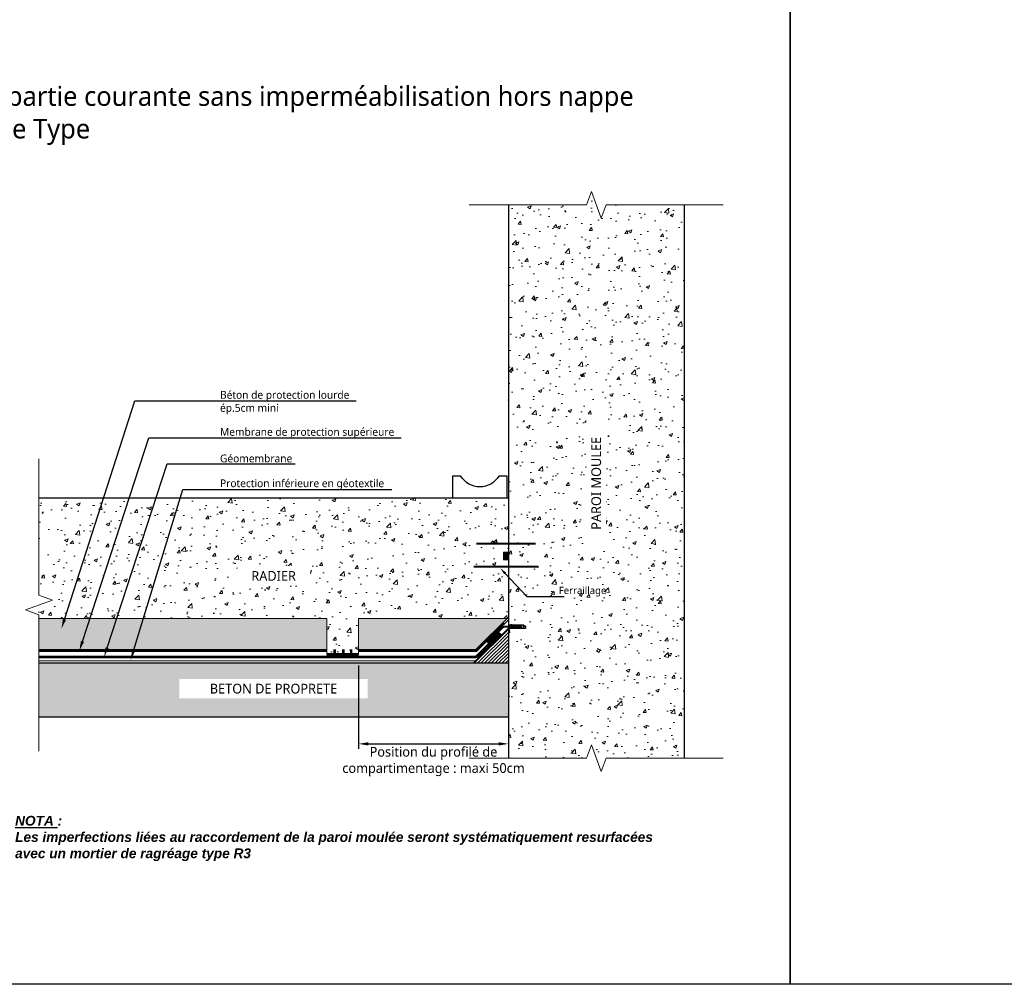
# Model space of a CAD drawing. Header units: millimetres. Extents: x -3314 to 21255525, y -15000 to 1735000.
# Tile 93 of 109: x 29249 to 29501, y 11660 to 11907. Entities that reach past the tile are written whole.
import ezdxf
from ezdxf import colors
from ezdxf.entities.mleader import LeaderData, LeaderLine
from ezdxf.math import Vec2, Vec3

# ---------------------------------------------------------------- set-up
doc = ezdxf.new("R2010")
doc.units = ezdxf.units.MM
for name, pattern in [('CACHE', [0.375, 0.25, -0.125]), ('CACHE2', [0.1875, 0.125, -0.0625]), ('CONTINU', [0]), ('TIRETPT', [1, 0.5, -0.25, 0, -0.25])]:
    doc.linetypes.add(name, pattern=pattern)
for name, color, linetype, lineweight in [('A-ANNO-NOTE', 7, 'Continuous', 25), ('Dessin_AXE', 8, 'Continuous', 5), ('Dessin_HACHURES', 253, 'Continuous', 9), ('Matériel_Joint Hydroexpansif', 140, 'CACHE', 0), ('SYSTEME_DEG_ Geomembrane SYNTHETIQUE', 1, 'Continuous', 9), ('SYSTEME_DEG_Protection inferieure', 3, 'Continuous', 5), ('SYSTEME_DEG_Protection superieure', 5, 'Continuous', 9)]:
    doc.layers.add(name, color=color, linetype=linetype, lineweight=lineweight)
for name, color, linetype in [('Dessin_CONTOURS BETON', 7, 'Continuous'), ('Dessin_COTATIONS', 7, 'Continuous'), ('Dessin_TEXTES', 7, 'CONTINU'), ('Matériel_Profilé de compartimentage', 7, 'Continuous'), ('Matériel_Profilé PM200', 40, 'Continuous')]:
    doc.layers.add(name, color=color, linetype=linetype)
doc.layers.add('GEN-_-FMULT', color=210, linetype='Continuous', plot=False)
doc.layers.add('Le_Hachure Générique', color=18, linetype='Continuous', lineweight=9, true_color=0x000000)
doc.styles.add('Arial', font='segoeui.ttf')
doc.styles.get("Standard").update_dxf_attribs({"font": 'segoeui.ttf'})
doc.styles.add('txt-moyen', font='segoeui.ttf')
doc.linetypes.add('ISOLATION', pattern='A,0.0001,-0.1,[134,ltypeshp.shx,S=0.1,R=0,X=-0.1,Y=0],-0.2,[134,ltypeshp.shx,S=0.1,R=180,X=0.1,Y=0],-0.1', length=0.4001)
doc.dimstyles.new('ISO-25', dxfattribs={"dimtxt": 2.5, "dimasz": 2.5, "dimexe": 1.25, "dimexo": 0.625, "dimtad": 1, "dimtxsty": 'Standard', "dimcen": 2.5, "dimadec": 0, "dimazin": 0, "dimtfac": 1, "dimtmove": 0, "dimatfit": 3, "dimfxl": 1, "dimarcsym": 0})

# ---------------------------------------------------------------- blocks, each defined once
blk = doc.blocks.new('*D42')
at = {"layer": 'Defpoints', "color": 0, "lineweight": 70, "transparency": 16777216}
for p in [(29373.8, 11744.33), (29335.47, 11742.1), (29373.8, 11721.4)]:
    blk.add_point(p, dxfattribs=at)
at = {"layer": 'Dessin_COTATIONS', "color": 0, "lineweight": -2, "transparency": 16777216}
for p, q in [((29373.8, 11743.7), (29373.8, 11720.15)), ((29335.47, 11741.48), (29335.47, 11720.15)), ((29337.97, 11721.4), (29371.3, 11721.4))]:
    blk.add_line(p, q, dxfattribs=at)
at = {"layer": 'Dessin_COTATIONS', "color": 0, "lineweight": 70, "transparency": 16777216}
for points in [[(29337.97, 11721.82), (29337.97, 11720.98), (29335.47, 11721.4)], [(29371.3, 11721.82), (29371.3, 11720.98), (29373.8, 11721.4)]]:
    blk.add_solid(points, dxfattribs=at)
at = {"layer": 'Dessin_COTATIONS', "color": 0, "transparency": 16777216, "insert": (29354.64, 11716.87), "char_height": 2.5, "attachment_point": 5}
blk.add_mtext('Position du profilé de \\Pcompartimentage : maxi 50cm', dxfattribs=at)

msp = doc.modelspace()

# ---------------------------------------------------------------- hatches: boundary and pattern name
at = {"layer": 'Dessin_HACHURES'}
h = msp.add_hatch(dxfattribs=at)
h.set_pattern_fill('AR-CONC', color=256, scale=0.05)
h.set_pattern_definition([(50, (30302.2735, 3530.793), (9.1092334, -0.796954), [0.9525, -10.4775]), (355, (30302.274, 3530.793), (-1.762171, 9.552842), [0.762, -8.382029]), (100.45144, (30303.033, 3530.727), (7.347062, 8.755888), [0.8095, -8.904512]), (46.1842, (30302.274, 3533.333), (13.553952, -2.102116), [1.42875, -15.71625]), (96.63556, (30303.403, 3533.158), (11.870207, 12.371306), [1.214251, -13.35678]), (351.18415, (30302.274, 3533.333), (11.870207, 12.371306), [1.142998, -12.572987]), (21, (30303.5435, 3532.698), (7.5807196, -5.11326), [0.9525, -10.4775]), (326, (30303.544, 3532.698), (3.090101, 9.209398), [0.762, -8.382]), (71.45144, (30304.175, 3532.272), (10.670821, 4.096138), [0.8095, -8.904497]), (37.5, (30302.2735, 3530.7932), (0.1544302, 4.227752), [0, -8.2804, 0, -8.509, 0, -8.41375]), (7.5, (30302.2735, 3530.793), (3.3409831, 5.0090287), [0, -4.8514, 0, -8.0899, 0, -3.20675]), (327.5, (30299.4414, 3530.7932), (6.7795298, -0.2864372), [0, -3.175, 0, -9.906, 0, -13.1445]), (317.5, (30298.1714, 3530.793), (7.406459, 1.2713246), [0, -4.1275, 0, -6.5786, 0, -9.3345])])
h.paths.add_polyline_path([(29418.7982, 11859.3825), (29398.7982, 11859.3825), (29397.5482, 11855.9481), (29395.0482, 11862.8168), (29393.7982, 11859.3825), (29373.7982, 11859.3825), (29373.7982, 11757.7321), (29418.7982, 11757.7321)])
h.paths.add_polyline_path([(29418.7982, 11757.7321), (29373.7982, 11757.7321), (29373.7982, 11751.7924), (29377.7578, 11751.7924), (29377.7578, 11751.0558), (29373.7982, 11751.0558), (29373.7982, 11747.7321), (29418.7982, 11747.7321)])
h.paths.add_polyline_path([(29418.7982, 11747.7321), (29373.7982, 11747.7321), (29373.7982, 11717.7568), (29393.7982, 11717.7568), (29395.0482, 11721.1911), (29397.5482, 11714.3224), (29398.7982, 11717.7568), (29418.7982, 11717.7568)])
h.paths.add_polyline_path([(29398.9141, 11774.1415), (29398.9141, 11801.9791), (29393.7623, 11801.9791), (29393.7623, 11774.1415)], flags=24)
h = msp.add_hatch(dxfattribs=at)
h.set_pattern_fill('AR-CONC', color=256, scale=0.05)
h.set_pattern_definition([(50, (30302.2735, 3410.793), (9.1092334, -0.796954), [0.9525, -10.4775]), (355, (30302.274, 3410.793), (-1.762171, 9.552842), [0.762, -8.382029]), (100.45144, (30303.033, 3410.727), (7.347062, 8.755888), [0.8095, -8.904512]), (46.1842, (30302.274, 3413.333), (13.553952, -2.102116), [1.42875, -15.71625]), (96.63556, (30303.403, 3413.158), (11.870207, 12.371306), [1.214251, -13.35678]), (351.18415, (30302.274, 3413.333), (11.870207, 12.371306), [1.142998, -12.572987]), (21, (30303.5435, 3412.698), (7.5807196, -5.11326), [0.9525, -10.4775]), (326, (30303.544, 3412.698), (3.090101, 9.209398), [0.762, -8.382]), (71.45144, (30304.175, 3412.272), (10.670821, 4.096138), [0.8095, -8.904497]), (37.5, (30302.2735, 3410.7932), (0.1544302, 4.227752), [0, -8.2804, 0, -8.509, 0, -8.41375]), (7.5, (30302.2735, 3410.7932), (3.3409831, 5.0090287), [0, -4.8514, 0, -8.0899, 0, -3.20675]), (327.5, (30299.4414, 3410.7932), (6.7795298, -0.2864372), [0, -3.175, 0, -9.906, 0, -13.1445]), (317.5, (30298.1714, 3410.793), (7.406459, 1.2713246), [0, -4.1275, 0, -6.5786, 0, -9.3345])])
h.paths.add_polyline_path([(29280.413, 11753.5257), (29327.3225, 11753.5257), (29327.3225, 11744.3251), (29335.473, 11744.3251), (29335.473, 11753.5257), (29336.4001, 11753.5257), (29373.4589, 11753.5257), (29373.7982, 11753.8652), (29373.7982, 11760.4753), (29372.5982, 11760.4753), (29372.5982, 11762.4753), (29373.7982, 11762.4753), (29373.7982, 11784.4026), (29373.503, 11784.4026), (29373.503, 11784.3584), (29363.6893, 11784.3584), (29359.4835, 11784.3584), (29289.853, 11784.3875)])
h.paths.add_polyline_path([(29289.8576, 11784.4026), (29283.6653, 11784.4026), (29273.5758, 11753.5257), (29280.413, 11753.5257)])
h.paths.add_polyline_path([(29283.6653, 11784.4026), (29276.7979, 11784.4026), (29266.7261, 11753.5257), (29273.5758, 11753.5257)])
h.paths.add_polyline_path([(29260.282, 11753.5257), (29266.7261, 11753.5257), (29276.7979, 11784.4026), (29270.2108, 11784.4026)])
h.paths.add_polyline_path([(29253.6608, 11784.4026), (29253.6608, 11759.4661), (29257.0951, 11758.2161), (29250.2264, 11755.7161), (29253.6608, 11754.4661), (29253.6608, 11753.5257), (29260.282, 11753.5257), (29270.2108, 11784.4026)])
h.paths.add_polyline_path([(29306.3915, 11761.7768), (29320.8372, 11761.7768), (29320.8372, 11766.9286), (29306.3915, 11766.9286)], flags=24)
h = msp.add_hatch(dxfattribs=at)
h.set_pattern_fill('AR-CONC', color=256, scale=0.025)
h.set_pattern_definition([(50, (30302.2735, 3410.7932), (4.5546167, -0.3984771), [0.47625, -5.23875]), (355, (30302.2735, 3410.793), (-0.8810855, 4.7764211), [0.381, -4.1910146]), (100.451445, (30302.653, 3410.76), (3.6735312, 4.3779438), [0.4047502, -4.452256]), (46.1842, (30302.2735, 3412.063), (6.776976, -1.0510582), [0.714375, -7.858125]), (96.63556, (30302.838, 3411.9756), (5.9351034, 6.185653), [0.6071256, -6.67839]), (351.18415, (30302.2735, 3412.063), (5.9351034, 6.185653), [0.571499, -6.2864933]), (21, (30302.9085, 3411.7457), (3.7903598, -2.55663), [0.47625, -5.23875]), (326, (30302.9085, 3411.7457), (1.5450507, 4.6046992), [0.381, -4.191]), (71.451445, (30303.2244, 3411.5327), (5.3354105, 2.0480692), [0.4047502, -4.4522484]), (37.5, (30302.2735, 3410.7932), (0.07721508, 2.11387597), [0, -4.1402, 0, -4.2545, 0, -4.206875]), (7.5, (30302.2735, 3410.7932), (1.67049156, 2.5045144), [0, -2.4257, 0, -4.04495, 0, -1.603375]), (327.5, (30300.8575, 3410.7932), (3.38976488, -0.1432186), [0, -1.5875, 0, -4.953, 0, -6.57225]), (317.5, (30300.2225, 3410.7932), (3.7032295, 0.6356623), [0, -2.06375, 0, -3.2893, 0, -4.66725])])
h.paths.add_polyline_path([(29373.4589, 11753.5257), (29336.4001, 11753.5257), (29335.473, 11753.5257), (29335.473, 11745.5322), (29365.4706, 11745.5322)])
h.paths.add_polyline_path([(29327.3225, 11753.5257), (29280.413, 11753.5257), (29277.968, 11745.5322), (29327.3225, 11745.5322)])
h.paths.add_polyline_path([(29280.413, 11753.5257), (29253.6608, 11753.5257), (29253.6608, 11745.5322), (29277.968, 11745.5322)])
at = {"layer": 'Dessin_HACHURES', "linetype": 'Continuous'}
h = msp.add_hatch(dxfattribs=at)
h.set_pattern_fill('ANSI31', color=256, scale=5)
h.set_pattern_definition([(45, (30714.78326, 8401.01225), (-0.44194174, 0.44194174), [])])
h.paths.add_polyline_path([(29373.7982, 11751.0558), (29373.7982, 11742.1016), (29364.8439, 11742.1016)])
at = {"layer": 'Dessin_HACHURES'}
h = msp.add_hatch(dxfattribs=at)
h.set_pattern_fill('AR-CONC', color=256, scale=0.5, style=0)
h.set_pattern_definition([(50, (30714.7833, 8663.1343), (3.586301, -0.3137607), [0.375, -4.125]), (355, (30714.7833, 8663.1343), (-0.6937567, 3.7609607), [0.3, -3.3]), (100.45144, (30715.082, 8663.108), (2.8925442, 3.4472), [0.318701, -3.5057106]), (46.1842, (30714.7833, 8664.1343), (5.3362067, -0.8275964), [0.5625, -6.1875]), (96.63564, (30715.228, 8664.0653), (4.67331, 4.870593), [0.478052, -5.258569]), (351.18416, (30714.783, 8664.1343), (4.67331, 4.870593), [0.45, -4.95]), (21, (30715.2833, 8663.8843), (2.9845353, -2.0130945), [0.375, -4.125]), (326, (30715.2833, 8663.8843), (1.2165767, 3.6257502), [0.3, -3.3]), (71.45144, (30715.532, 8663.7165), (4.201112, 1.6126558), [0.318701, -3.5057106]), (37.5, (30714.7833, 8663.1343), (0.0607993, 1.66446927), [0, -3.26, 0, -3.35, 0, -3.3125]), (7.5, (30714.7833, 8663.1343), (1.3153477, 1.9720586), [0, -1.91, 0, -3.185, 0, -1.2625]), (327.5, (30713.6683, 8663.1343), (2.6691122, -0.11277436), [0, -1.25, 0, -3.9, 0, -5.175]), (317.5, (30713.1683, 8663.1343), (2.9159308, 0.5005249), [0, -1.625, 0, -2.59, 0, -3.675])])
h.paths.add_polyline_path([(29253.6608, 11742.1016), (29253.6608, 11728.2499), (29359.5646, 11728.2499, -0.20105617), (29352.7618, 11742.1016)])
h.paths.add_polyline_path([(29359.5646, 11728.2499), (29373.7982, 11728.2499), (29373.7982, 11742.1016), (29352.7618, 11742.1016, 0.20105617)])
at = {"layer": 'Matériel_Joint Hydroexpansif'}
h = msp.add_hatch(color=256, dxfattribs=at)
h.dxf.hatch_style = 1
h.paths.add_polyline_path([(29373.7982, 11768.4753), (29373.7982, 11770.4753), (29372.5982, 11770.4753), (29372.5982, 11768.4753)])

# ---------------------------------------------------------------- linework, layer by layer
at = {"layer": 'Dessin_AXE', "flags": 128}
for points in [[(29428.7982, 11859.3825), (29398.7982, 11859.3825), (29397.5482, 11855.9481), (29395.0482, 11862.8168), (29393.7982, 11859.3825), (29363.7982, 11859.3825)], [(29253.6608, 11794.4026), (29253.6608, 11759.4661), (29257.0951, 11758.2161), (29250.2264, 11755.7161), (29253.6608, 11754.4661), (29253.6608, 11719.5296)], [(29428.7982, 11717.7568), (29398.7982, 11717.7568), (29397.5482, 11714.3224), (29395.0482, 11721.1911), (29393.7982, 11717.7568), (29363.7982, 11717.7568)]]:
    msp.add_lwpolyline(points, dxfattribs=at)
at = {"layer": 'Dessin_CONTOURS BETON', "flags": 128}
for points in [[(29373.7982, 11859.3825), (29373.7982, 11717.7568)], [(29418.7982, 11859.3825), (29418.7982, 11717.7568)], [(29253.6608, 11784.4026), (29373.7982, 11784.4026)], [(29373.7982, 11751.0558), (29364.8439, 11742.1016)], [(29373.7982, 11751.0558), (29373.7982, 11751.0558), (29377.7578, 11751.0558), (29377.7578, 11751.0558), (29377.7578, 11751.7924), (29377.7578, 11751.7924), (29373.7982, 11751.7924), (29373.7982, 11751.7924)], [(29253.6608, 11742.1016), (29373.7982, 11742.1016)], [(29373.7982, 11728.2499), (29253.6608, 11728.2499)]]:
    msp.add_lwpolyline(points, dxfattribs=at)
at = {"layer": 'Dessin_CONTOURS BETON'}
msp.add_lwpolyline([(29373.503, 11784.3584), (29373.503, 11789.9662), (29371.3497, 11789.9662, -0.57735027), (29361.6367, 11789.9662), (29359.4835, 11789.9662), (29359.4835, 11784.3584), (29363.6893, 11784.3584)], format="xyb", close=True, dxfattribs=at)
at = {"layer": 'Dessin_CONTOURS BETON', "linetype": 'CONTINU', "lineweight": 0}
for points in [[(29327.3225, 11744.3251), (29327.3225, 11753.5257), (29253.6608, 11753.5257)], [(29373.7982, 11753.5257), (29336.4001, 11753.5257), (29335.473, 11753.5257), (29335.473, 11744.3251)]]:
    msp.add_lwpolyline(points, dxfattribs=at)
at = {"layer": 'Le_Hachure Générique', "const_width": 0.5442}
for points in [[(29380.7555, 11772.6493), (29365.6182, 11772.6493)], [(29381.4708, 11766.7726), (29364.8929, 11766.7726)]]:
    msp.add_lwpolyline(points, dxfattribs=at)
at = {"layer": 'Matériel_Joint Hydroexpansif', "linetype": 'Continuous'}
msp.add_lwpolyline([(29373.7982, 11768.4753), (29373.7982, 11770.4753), (29372.5982, 11770.4753), (29372.5982, 11768.4753)], close=True, dxfattribs=at)
at = {"layer": 'Matériel_Profilé de compartimentage', "linetype": 'CONTINU', "const_width": 0.6596, "flags": 128}
for points in [[(29329.3225, 11745.5846), (29329.3225, 11744.3251)], [(29331.5515, 11744.3251), (29331.5515, 11745.5846)], [(29333.5651, 11744.3251), (29333.5651, 11745.5846)], [(29327.3225, 11744.3251), (29335.473, 11744.3251)]]:
    msp.add_lwpolyline(points, dxfattribs=at)
at = {"layer": 'Matériel_Profilé PM200', "linetype": 'CONTINU', "ltscale": 2, "const_width": 0.5, "flags": 128}
msp.add_lwpolyline([(29377.3392, 11751.4241), (29373.0409, 11751.4241, 0.18971112), (29372.1819, 11751.0452), (29371.1449, 11750.0072), (29368.4165, 11747.2762), (29368.4165, 11747.2762)], format="xyb", dxfattribs=at)
at = {"layer": 'SYSTEME_DEG_ Geomembrane SYNTHETIQUE', "linetype": 'TIRETPT', "ltscale": 10, "flags": 128}
for points in [[(29253.6608, 11743.6423, 0.5, 0.5, 0), (29364.8758, 11743.6423, 0.5, 0.5, 0), (29365.2102, 11743.6423, 0.5, 0.5, 0.19891237), (29365.9173, 11743.9352, 0.5, 0.5, 0), (29371.7253, 11749.7433, 0, 0, 0)], [(29253.6632, 11743.6423, 0.5, 0.5, 0), (29364.8783, 11743.6423, 0.5, 0.5, 0), (29365.2126, 11743.6423, 0.5, 0.5, 0.19891237), (29365.9197, 11743.9352, 0.5, 0.5, 0), (29371.7278, 11749.7433, 0, 0, 0)], [(29253.6632, 11743.6423, 0.5, 0.5, 0), (29364.8783, 11743.6423, 0.5, 0.5, 0), (29365.2126, 11743.6423, 0.5, 0.5, 0.19891237), (29365.9197, 11743.9352, 0.5, 0.5, 0), (29371.7278, 11749.7433, 0, 0, 0)]]:
    msp.add_lwpolyline(points, format="xyseb", dxfattribs=at)
at = {"layer": 'SYSTEME_DEG_ Geomembrane SYNTHETIQUE', "linetype": 'Continuous', "ltscale": 10, "flags": 128}
for points in [[(29253.6632, 11743.8923), (29364.8783, 11743.8923), (29365.2126, 11743.8923, 0.19891237), (29365.7429, 11744.112), (29371.551, 11749.92)], [(29253.6632, 11743.3923), (29364.8783, 11743.3923), (29365.2126, 11743.3923, 0.19891237), (29366.0965, 11743.7584), (29371.9046, 11749.5665)]]:
    msp.add_lwpolyline(points, format="xyb", dxfattribs=at)
at = {"layer": 'SYSTEME_DEG_ Geomembrane SYNTHETIQUE', "linetype": 'ByBlock', "ltscale": 0.1, "flags": 128}
for points in [[(29364.5246, 11743.3923), (29365.2102, 11743.3923, 0.19891237), (29366.094, 11743.7584), (29371.9358, 11749.6002)], [(29365.0246, 11743.8923), (29365.2102, 11743.8923, 0.19891237), (29365.7405, 11744.112), (29371.5429, 11749.9143)]]:
    msp.add_lwpolyline(points, format="xyb", dxfattribs=at)
at = {"layer": 'SYSTEME_DEG_Protection inferieure', "linetype": 'ISOLATION', "flags": 128}
msp.add_lwpolyline([(29365.1825, 11742.6898), (29253.6608, 11742.6898)], dxfattribs=at)
at = {"layer": 'SYSTEME_DEG_Protection superieure', "linetype": 'CACHE2', "ltscale": 10, "const_width": 0.5, "flags": 128}
msp.add_lwpolyline([(29372.6903, 11752.403), (29372.6903, 11752.403), (29365.5742, 11745.2822), (29335.473, 11745.2822)], dxfattribs=at)
at = {"layer": 'SYSTEME_DEG_Protection superieure', "linetype": 'CONTINU', "ltscale": 0.2, "flags": 128}
for points in [[(29373.7982, 11753.8652), (29365.4706, 11745.5322), (29335.473, 11745.5322)], [(29373.7982, 11753.1578), (29365.6778, 11745.0322), (29335.473, 11745.0322)]]:
    msp.add_lwpolyline(points, dxfattribs=at)
at = {"layer": 'SYSTEME_DEG_Protection superieure', "linetype": 'CACHE2', "ltscale": 10, "flags": 128}
msp.add_lwpolyline([(29327.3225, 11745.2822, 0.5, 0.5, 0), (29253.6608, 11745.2822, 1.2, 1.2, 0)], format="xyseb", dxfattribs=at)
at = {"layer": 'SYSTEME_DEG_Protection superieure', "linetype": 'Continuous', "flags": 128}
for points in [[(29327.3225, 11745.5322), (29253.6608, 11745.5322)], [(29327.3225, 11745.0322), (29253.6608, 11745.0322)]]:
    msp.add_lwpolyline(points, dxfattribs=at)

# ---------------------------------------------------------------- texts
at = {"layer": 'Dessin_TEXTES', "color": 0, "insert": (29247.5718, 11702.9638), "char_height": 2.5, "width": 239.177851, "attachment_point": 1, "style": 'txt-moyen', "bg_fill": 2}
msp.add_mtext('{\\L\\fArial|b1|i1|c0|p34;NOTA }\\fArial|b1|i1|c0|p34;: \\PLes imperfections liées au raccordement de la paroi moulée seront systématiquement resurfacées\\Pavec un mortier de ragréage type R3', dxfattribs=at)
at = {"layer": 'GEN-_-FMULT', "insert": (29248.7395, 11889.7321), "char_height": 5, "width": 406, "attachment_point": 2, "style": 'Arial'}
msp.add_mtext('Etanchéité sous radier ancré dans parois moulées partie courante sans imperméabilisation hors nappe\\PCoupe Type', dxfattribs=at)

# ---------------------------------------------------------------- leaders
at = {"layer": 'A-ANNO-NOTE'}
ml = msp.add_multileader_mtext('Standard', dxfattribs=at)
ml.set_content('Ferraillage', color=256, style='txt-moyen')
ml.set_leader_properties(linetype='ByLayer', lineweight=-1)
ml.build(insert=Vec2(0, 0))
ml.multileader.update_dxf_attribs({"text_left_attachment_type": 6, "text_right_attachment_type": 6, "dogleg_length": 7.5, "arrow_head_size": 1.8928})
ctx = ml.context
ctx.base_point, ctx.char_height, ctx.arrow_head_size, ctx.landing_gap_size, ctx.plane_origin = Vec3(29385.192, 11759.1219), 1.873899, 1.8928, 1.5143, Vec3(29393.215, 11824.7561)
ctx.left_attachment, ctx.right_attachment = 6, 6
notes = []
notes.append((ctx, [(0, (1, 1, 0), (29378.4917, 11759.1219), (1, 0), 6.7002, [(0, [(29371.7152, 11766.4079)], 0, [])])]))
ctx.mtext.insert, ctx.mtext.width, ctx.mtext.flow_direction = Vec3(29386.7062, 11761.6257), 1.362836, 5
for ctx, leaders in notes:
    for number, flags, end, landing, length, lines in leaders:
        leader = LeaderData()
        leader.index, (leader.has_last_leader_line, leader.has_dogleg_vector, leader.attachment_direction) = number, flags
        leader.last_leader_point, leader.dogleg_vector, leader.dogleg_length = Vec3(end), Vec3(landing), length
        for number, points, colour, breaks in lines:
            line = LeaderLine()
            line.index, line.vertices, line.color, line.breaks = number, Vec3.list(points), colors.encode_raw_color(colour), breaks
            leader.lines.append(line)
        ctx.leaders.append(leader)

# ---------------------------------------------------------------- next in the draw order: linework, layer by layer
at = {"layer": 'Defpoints', "linetype": 'Continuous'}
msp.add_lwpolyline([(29445.8919, 11911.8392), (29845.8919, 11911.8392), (29845.8919, 11659.8392), (29445.8919, 11659.8392)], close=True, dxfattribs=at)

# ---------------------------------------------------------------- next in the draw order: texts
at = {"layer": 'Dessin_TEXTES', "insert": (29396.2982, 11788.1012), "char_height": 2.5, "width": 31.956753, "attachment_point": 5, "rotation": 90, "style": 'txt-moyen', "bg_fill": 3, "box_fill_scale": 1.5, "bg_fill_color": 9, "bg_fill_true_color": 13158600, "bg_fill_transparency": 13289792}
msp.add_mtext('PAROI MOULEE', dxfattribs=at)
at = {"layer": 'Dessin_TEXTES', "char_height": 2.5, "attachment_point": 5, "style": 'txt-moyen', "bg_fill": 3, "box_fill_scale": 1.5, "bg_fill_color": 9, "bg_fill_true_color": 13158600}
for s, insert, width, bg_fill_transparency in [('RADIER', (29313.7295, 11764.392), 16.052251, 13274668), ('BETON DE PROPRETE', (29313.697, 11735.5219), 45.64551, 16137228)]:
    msp.add_mtext(s, dxfattribs=dict(at, insert=insert, width=width, bg_fill_transparency=bg_fill_transparency))

# ---------------------------------------------------------------- next in the draw order: linework, layer by layer
at = {"layer": 'Defpoints', "linetype": 'Continuous'}
msp.add_lwpolyline([(29045.8919, 11911.8392), (29445.8919, 11911.8392), (29445.8919, 11659.8392), (29045.8919, 11659.8392)], close=True, dxfattribs=at)

# ---------------------------------------------------------------- next in the draw order: dimensions: what is measured, and where the dimension line sits
at = {"layer": 'Dessin_COTATIONS'}
dim = msp.add_linear_dim(base=(29373.7982, 11721.4013), p1=(29335.473, 11742.1016), p2=(29373.7982, 11744.3251), text='Position du profilé de \\Pcompartimentage : maxi 50cm', dimstyle='ISO-25', override={"dimtad": 2}, dxfattribs=at)
dim.commit()
dim.dimension.update_dxf_attribs({"geometry": '*D42', "text_midpoint": (29354.6356, 11721.4013), "dimtype": 160})

# ---------------------------------------------------------------- next in the draw order: leaders
at = {"layer": 'Dessin_TEXTES'}
ml = msp.add_multileader_mtext('Standard', dxfattribs=at)
ml.set_content('Béton de protection lourde\\Pép.5cm mini', color=256, style='txt-moyen')
ml.set_leader_properties(linetype='ByLayer', lineweight=-1)
ml.build(insert=Vec2(0, 0))
ml.multileader.update_dxf_attribs({"text_left_attachment_type": 6, "text_right_attachment_type": 6, "dogleg_length": 7.5, "arrow_head_size": 2.5})
ctx = ml.context
ctx.base_point, ctx.char_height, ctx.arrow_head_size, ctx.plane_origin = Vec3(29298.0081, 11809.1986), 2, 2.5, Vec3(29258.8164, 11812.4906)
ctx.left_attachment, ctx.right_attachment = 6, 6
notes = []
notes.append((ctx, [(0, (1, 1, 0), (29278.1843, 11809.1999), (1, 0), 19.8239, [(0, [(29259.4247, 11750.8597)], 0, [])])]))
ctx.mtext.insert, ctx.mtext.flow_direction = Vec3(29300.0081, 11811.7539), 5
ml = msp.add_multileader_mtext('Standard', dxfattribs=at)
ml.set_content('Membrane de protection supérieure', color=256, style='txt-moyen')
ml.set_leader_properties(linetype='ByLayer', lineweight=-1)
ml.build(insert=Vec2(0, 0))
ml.multileader.update_dxf_attribs({"text_left_attachment_type": 6, "text_right_attachment_type": 6, "dogleg_length": 7.5, "arrow_head_size": 2.5})
ctx = ml.context
ctx.base_point, ctx.char_height, ctx.arrow_head_size, ctx.plane_origin = Vec3(29298.0081, 11799.7162), 2, 2.5, Vec3(29263.2764, 11806.4998)
ctx.left_attachment, ctx.right_attachment = 6, 6
notes.append((ctx, [(0, (1, 1, 0), (29281.7931, 11799.7175), (1, 0), 16.215, [(0, [(29264.0218, 11745.235)], 0, [])])]))
ctx.mtext.insert, ctx.mtext.flow_direction = Vec3(29300.0081, 11802.2715), 5
ml = msp.add_multileader_mtext('Standard', dxfattribs=at)
ml.set_content('Géomembrane', color=256, style='txt-moyen')
ml.set_leader_properties(linetype='ByLayer', lineweight=-1)
ml.build(insert=Vec2(0, 0))
ml.multileader.update_dxf_attribs({"text_left_attachment_type": 6, "text_right_attachment_type": 6, "dogleg_length": 7.5, "arrow_head_size": 2.5})
ctx = ml.context
ctx.base_point, ctx.char_height, ctx.arrow_head_size, ctx.plane_origin = Vec3(29298.0081, 11793.0666), 2, 2.5, Vec3(29267.9797, 11799.8501)
ctx.left_attachment, ctx.right_attachment = 6, 6
notes.append((ctx, [(0, (1, 1, 0), (29286.4964, 11793.0666), (1, 0), 11.5117, [(0, [(29270.3484, 11743.6489)], 0, [])])]))
ctx.mtext.insert, ctx.mtext.flow_direction = Vec3(29300.0081, 11795.4666), 5
ml = msp.add_multileader_mtext('Standard', dxfattribs=at)
ml.set_content('Protection inférieure en géotextile', color=256, style='txt-moyen')
ml.set_leader_properties(linetype='ByLayer', lineweight=-1)
ml.build(insert=Vec2(0, 0))
ml.multileader.update_dxf_attribs({"text_left_attachment_type": 6, "text_right_attachment_type": 6, "dogleg_length": 7.5, "arrow_head_size": 2.5})
ctx = ml.context
ctx.base_point, ctx.char_height, ctx.arrow_head_size, ctx.plane_origin = Vec3(29298.0081, 11786.5293), 2, 2.5, Vec3(29271.9915, 11790.7249)
ctx.left_attachment, ctx.right_attachment = 6, 6
notes.append((ctx, [(0, (1, 1, 0), (29290.5081, 11786.5313), (1, 0), 7.5, [(0, [(29277.1385, 11742.8206)], 0, [])])]))
ctx.mtext.insert, ctx.mtext.flow_direction = Vec3(29300.0081, 11789.1173), 5
for ctx, leaders in notes:
    for number, flags, end, landing, length, lines in leaders:
        leader = LeaderData()
        leader.index, (leader.has_last_leader_line, leader.has_dogleg_vector, leader.attachment_direction) = number, flags
        leader.last_leader_point, leader.dogleg_vector, leader.dogleg_length = Vec3(end), Vec3(landing), length
        for number, points, colour, breaks in lines:
            line = LeaderLine()
            line.index, line.vertices, line.color, line.breaks = number, Vec3.list(points), colors.encode_raw_color(colour), breaks
            leader.lines.append(line)
        ctx.leaders.append(leader)

doc.saveas('drawing.dxf')
